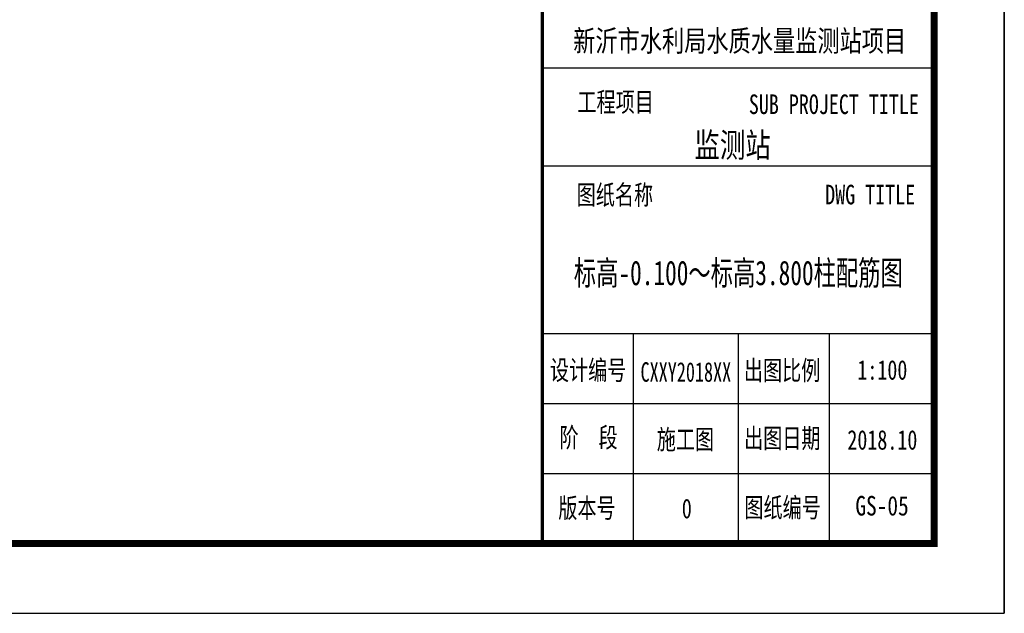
# Model space of a CAD drawing. Extents: x -302077 to 107904, y -9283 to 295706.
# Tile 75 of 256: x -89437 to -75370, y 52114 to 60603. Entities that reach past the tile are written whole.
import ezdxf
from ezdxf.enums import TextEntityAlignment as Align

# ---------------------------------------------------------------- set-up
doc = ezdxf.new("R2010")
doc.units = 0
doc.header["$LTSCALE"] = 500
doc.header["$MEASUREMENT"] = 0
doc.layers.get('0').update_dxf_attribs({"linetype": 'CONTINUOUS'})
doc.layers.add('PUB_TITLE', color=4, linetype='CONTINUOUS')
doc.layers.add('TK', color=7, linetype='CONTINUOUS')
doc.styles.add('-宋体', font='txt', dxfattribs={"width": 0.8})
doc.styles.add('TKHZ1', font='txt', dxfattribs={"width": 0.8})

# ---------------------------------------------------------------- blocks, each defined once
blk = doc.blocks.new('wrtgtg')
at = {"color": 4}
for p, q in [((7804, -4841), (7804, 52559)), ((7804, -2434), (7804, -2434)), ((2146, -4841), (7804, -4841))]:
    blk.add_line(p, q, dxfattribs=at)
at = {"layer": 'PUB_TITLE'}
for p, q in [((8804, 53559), (8804, -5841)), ((7804, -4841), (7804, 52559)), ((2204, 1959), (7804, 1959)), ((2204, 559), (7804, 559)), ((2204, -1841), (7804, -1841)), ((3504, -1841), (3504, -4841)), ((5004, -1841), (5004, -4841)), ((6304, -1841), (6304, -4841)), ((2204, -2841), (7804, -2841)), ((2204, -3841), (7804, -3841))]:
    blk.add_line(p, q, dxfattribs=at)
blk.add_lwpolyline([(-75296, -5841), (8804, -5841), (8804, 53559), (-75296, 53559)], close=True, dxfattribs=at)
at = {"layer": 'PUB_TITLE', "const_width": 100}
blk.add_lwpolyline([(-72796, -4841), (7804, -4841), (7804, 52559), (-72796, 52559)], close=True, dxfattribs=at)
at = {"layer": 'PUB_TITLE', "const_width": 50}
blk.add_lwpolyline([(2204, -4841), (2204, 52559)], dxfattribs=at)
at = {"layer": 'TK'}
for s, height, style, width, p in [('新沂市水利局水质水量监测站项目', 304.92, 'TKHZ1', 0.8, (5024, 2192)), ('监测站', 350, 'TKHZ1', 0.8, (4923, 680)), ('CXXY2018XX', 280, '-宋体', 0.68, (4255, -2530)), ('1:100', 280, '-宋体', 0.75, (7062, -2501)), ('2018.10', 280, '-宋体', 0.75, (7062, -3501))]:
    blk.add_text(s, height=height, dxfattribs=dict(at, style=style, width=width)).set_placement(p, align=Align.CENTER)
at = {"layer": 'TK', "style": '-宋体', "width": 0.75}
for s, p in [('工程项目', (3252, 1473)), ('SUB PROJECT TITLE', (6369, 1438))]:
    blk.add_text(s, height=280, dxfattribs=at).set_placement(p, align=Align.MIDDLE)
for s, p in [('图纸名称', (2695, 2)), ('DWG TITLE', (6245, 7, 0)), ('设计编号', (2313, -2504, 0)), ('出图比例', (5084, -2507, 0)), ('阶  段', (2449, -3467, 0)), ('施工图', (3839, -3495, 0)), ('出图日期', (5087, -3478, 0)), ('版本号', (2433, -4475, 0)), ('0', (4197, -4483, 0)), ('图纸编号', (5091, -4469, 0))]:
    blk.add_text(s, height=280, dxfattribs=at).set_placement(p)

msp = doc.modelspace()

# ---------------------------------------------------------------- block references
msp.add_blockref('wrtgtg', (-84174.787, 57955.467))

# ---------------------------------------------------------------- texts
at = {"layer": 'TK', "style": 'TKHZ1'}
for s, height, width, p in [('标高-0.100～标高3.800柱配筋图', 350, 0.7, (-79170.464, 56806.659)), ('GS-05', 280, 0.8, (-77116.923, 53512.524))]:
    msp.add_text(s, height=height, dxfattribs=dict(at, width=width)).set_placement(p, align=Align.CENTER)

doc.saveas('drawing.dxf')
